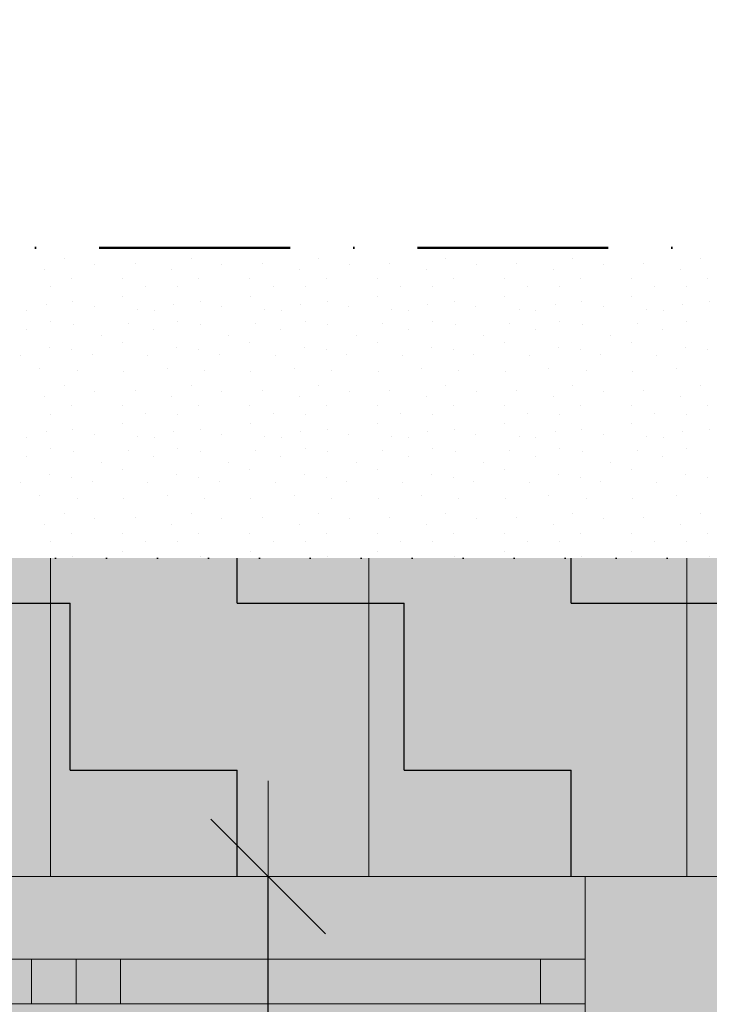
# Model space of a CAD drawing. Header units: millimetres. Extents: x -211955 to 157391, y -241491 to 94238.
# Tile 41 of 138: x -12942 to -11858, y -45780 to -44233. Entities that reach past the tile are written whole.
import ezdxf

# ---------------------------------------------------------------- set-up
doc = ezdxf.new("R2010")
doc.units = ezdxf.units.MM
doc.header["$PDMODE"] = 65
doc.linetypes.add('Cerchovana_1', pattern=[500, 300, -100, 0, -100])
doc.linetypes.add('Teckovana 0.5x_2', pattern=[80, 0, -80])
for name, color, linetype, lineweight in [('XR$2$PŮDORYS 1.NP - STÁVAJÍCÍ_1', 7, 'Continuous', 25), ('XR$3$SITUACE - BOURÁNÍ_1', 7, 'Continuous', 25), ('XR$4$SITUACE - BOURÁNÍ - KOTY_1', 7, 'Continuous', 25)]:
    doc.layers.add(name, color=color, linetype=linetype, lineweight=lineweight)
doc.styles.add('ARIALNARROW', font='ARIALN.TTF')
doc.dimstyles.new('DIMSTYLE_4', dxfattribs={"dimtxt": 250, "dimasz": 300, "dimexe": 0, "dimexo": 0, "dimgap": 125, "dimtad": 2, "dimlfac": 0.001, "dimrnd": 0.05, "dimzin": 4, "dimdsep": 46, "dimtxsty": 'ARIALNARROW', "dimblk1": 'ALL_ML_STRICH', "dimblk2": 'ALL_ML_STRICH', "dimsah": 1, "dimcen": 0, "dimclrd": 6, "dimclre": 6, "dimclrt": 6, "dimadec": 0, "dimazin": 0, "dimtfac": 1, "dimtdec": 0, "dimtix": 1, "dimtmove": 2, "dimatfit": 3, "dimfxl": 0, "dimtzin": 0, "dimlwd": 0, "dimlwe": 18, "dimarcsym": 0})
doc.dimstyles.new('DIMSTYLE_5', dxfattribs={"dimtxt": 250, "dimasz": 300, "dimexe": 0, "dimexo": 0, "dimgap": 125, "dimtad": 2, "dimlfac": 0.001, "dimrnd": 0.05, "dimzin": 4, "dimdsep": 46, "dimtxsty": 'ARIALNARROW', "dimblk1": 'ALL_ML_STRICH', "dimblk2": 'ALL_ML_STRICH', "dimsah": 1, "dimcen": 0, "dimclrd": 6, "dimclre": 6, "dimclrt": 6, "dimadec": 0, "dimazin": 0, "dimtfac": 1, "dimtdec": 0, "dimtix": 1, "dimtmove": 2, "dimatfit": 3, "dimfxl": 0, "dimtvp": 1.2, "dimtzin": 0, "dimlwd": 0, "dimlwe": 18, "dimarcsym": 0})

# ---------------------------------------------------------------- blocks, each defined once
blk = doc.blocks.new('VZOR_0')
at = {"layer": 'XR$3$SITUACE - BOURÁNÍ_1', "color": 204, "linetype": 'Continuous', "lineweight": 13}
for p, q in [((-12872, -44608.4), (-12872, -44608.4)), ((-12760.4, -44615.6), (-12760.4, -44615.6)), ((-12672, -44608.4), (-12672, -44608.4)), ((-12560.4, -44615.6), (-12560.4, -44615.6)), ((-12472, -44608.4), (-12472, -44608.4)), ((-12360.4, -44615.6), (-12360.4, -44615.6)), ((-12272, -44608.4), (-12272, -44608.4)), ((-12160.4, -44615.6), (-12160.4, -44615.6)), ((-12072, -44608.4), (-12072, -44608.4)), ((-11960.4, -44615.6), (-11960.4, -44615.6)), ((-11872, -44608.4), (-11872, -44608.4)), ((-12902.6, -44625.8), (-12902.6, -44625.8)), ((-12823.8, -44617.2), (-12823.8, -44617.2)), ((-12702.6, -44625.8), (-12702.6, -44625.8)), ((-12623.8, -44617.2), (-12623.8, -44617.2)), ((-12502.6, -44625.8), (-12502.6, -44625.8)), ((-12423.8, -44617.2), (-12423.8, -44617.2)), ((-12302.6, -44625.8), (-12302.6, -44625.8)), ((-12223.8, -44617.2), (-12223.8, -44617.2)), ((-12102.6, -44625.8), (-12102.6, -44625.8)), ((-12023.8, -44617.2), (-12023.8, -44617.2)), ((-11902.6, -44625.8), (-11902.6, -44625.8)), ((-12860, -44640), (-12860, -44640)), ((-12780, -44640), (-12780, -44640)), ((-12660, -44640), (-12660, -44640)), ((-12580, -44640), (-12580, -44640)), ((-12460, -44640), (-12460, -44640)), ((-12380, -44640), (-12380, -44640)), ((-12260, -44640), (-12260, -44640)), ((-12180, -44640), (-12180, -44640)), ((-12060, -44640), (-12060, -44640)), ((-11980, -44640), (-11980, -44640)), ((-11860, -44640), (-11860, -44640)), ((-12893.2, -44653), (-12893.2, -44653)), ((-12743.2, -44652.4), (-12743.2, -44652.4)), ((-12693.2, -44653), (-12693.2, -44653)), ((-12543.2, -44652.4), (-12543.2, -44652.4)), ((-12493.2, -44653), (-12493.2, -44653)), ((-12343.2, -44652.4), (-12343.2, -44652.4)), ((-12293.2, -44653), (-12293.2, -44653)), ((-12143.2, -44652.4), (-12143.2, -44652.4)), ((-12093.2, -44653), (-12093.2, -44653)), ((-11943.2, -44652.4), (-11943.2, -44652.4)), ((-11893.2, -44653), (-11893.2, -44653)), ((-12858.2, -44676.4), (-12858.2, -44676.4)), ((-12779.4, -44668), (-12779.4, -44668)), ((-12658.2, -44676.4), (-12658.2, -44676.4)), ((-12579.4, -44668), (-12579.4, -44668)), ((-12458.2, -44676.4), (-12458.2, -44676.4)), ((-12379.4, -44668), (-12379.4, -44668)), ((-12258.2, -44676.4), (-12258.2, -44676.4)), ((-12179.4, -44668), (-12179.4, -44668)), ((-12058.2, -44676.4), (-12058.2, -44676.4)), ((-11979.4, -44668), (-11979.4, -44668)), ((-11858.2, -44676.4), (-11858.2, -44676.4)), ((-12930.2, -44690), (-12930.2, -44690)), ((-12900, -44680), (-12900, -44680)), ((-12824.6, -44684.6), (-12824.6, -44684.6)), ((-12756.6, -44687.8), (-12756.6, -44687.8)), ((-12730.2, -44690), (-12730.2, -44690)), ((-12700, -44680), (-12700, -44680)), ((-12624.6, -44684.6), (-12624.6, -44684.6)), ((-12556.6, -44687.8), (-12556.6, -44687.8)), ((-12530.2, -44690), (-12530.2, -44690)), ((-12500, -44680), (-12500, -44680)), ((-12424.6, -44684.6), (-12424.6, -44684.6)), ((-12356.6, -44687.8), (-12356.6, -44687.8)), ((-12330.2, -44690), (-12330.2, -44690)), ((-12300, -44680), (-12300, -44680)), ((-12224.6, -44684.6), (-12224.6, -44684.6)), ((-12156.6, -44687.8), (-12156.6, -44687.8)), ((-12130.2, -44690), (-12130.2, -44690)), ((-12100, -44680), (-12100, -44680)), ((-12024.6, -44684.6), (-12024.6, -44684.6)), ((-11956.6, -44687.8), (-11956.6, -44687.8)), ((-11930.2, -44690), (-11930.2, -44690)), ((-11900, -44680), (-11900, -44680)), ((-12893, -44707), (-12893, -44707)), ((-12693, -44707), (-12693, -44707)), ((-12493, -44707), (-12493, -44707)), ((-12293, -44707), (-12293, -44707)), ((-12093, -44707), (-12093, -44707)), ((-11893, -44707), (-11893, -44707)), ((-12931.2, -44719.8), (-12931.2, -44719.8)), ((-12857.2, -44711.8), (-12857.2, -44711.8)), ((-12771.2, -44710.4), (-12771.2, -44710.4)), ((-12731.2, -44719.8), (-12731.2, -44719.8)), ((-12657.2, -44711.8), (-12657.2, -44711.8)), ((-12571.2, -44710.4), (-12571.2, -44710.4)), ((-12531.2, -44719.8), (-12531.2, -44719.8)), ((-12457.2, -44711.8), (-12457.2, -44711.8)), ((-12371.2, -44710.4), (-12371.2, -44710.4)), ((-12331.2, -44719.8), (-12331.2, -44719.8)), ((-12257.2, -44711.8), (-12257.2, -44711.8)), ((-12171.2, -44710.4), (-12171.2, -44710.4)), ((-12131.2, -44719.8), (-12131.2, -44719.8)), ((-12057.2, -44711.8), (-12057.2, -44711.8)), ((-11971.2, -44710.4), (-11971.2, -44710.4)), ((-11931.2, -44719.8), (-11931.2, -44719.8)), ((-12813, -44729.6), (-12813, -44729.6)), ((-12780, -44740), (-12780, -44740)), ((-12613, -44729.6), (-12613, -44729.6)), ((-12580, -44740), (-12580, -44740)), ((-12413, -44729.6), (-12413, -44729.6)), ((-12380, -44740), (-12380, -44740)), ((-12213, -44729.6), (-12213, -44729.6)), ((-12180, -44740), (-12180, -44740)), ((-12013, -44729.6), (-12013, -44729.6)), ((-11980, -44740), (-11980, -44740)), ((-12894.6, -44748.4), (-12894.6, -44748.4)), ((-12860.2, -44751.8), (-12860.2, -44751.8)), ((-12694.6, -44748.4), (-12694.6, -44748.4)), ((-12660.2, -44751.8), (-12660.2, -44751.8)), ((-12494.6, -44748.4), (-12494.6, -44748.4)), ((-12460.2, -44751.8), (-12460.2, -44751.8)), ((-12294.6, -44748.4), (-12294.6, -44748.4)), ((-12260.2, -44751.8), (-12260.2, -44751.8)), ((-12094.6, -44748.4), (-12094.6, -44748.4)), ((-12060.2, -44751.8), (-12060.2, -44751.8)), ((-11894.6, -44748.4), (-11894.6, -44748.4)), ((-11860.2, -44751.8), (-11860.2, -44751.8)), ((-12940, -44760), (-12940, -44760)), ((-12828, -44758.6), (-12828, -44758.6)), ((-12740, -44760), (-12740, -44760)), ((-12628, -44758.6), (-12628, -44758.6)), ((-12540, -44760), (-12540, -44760)), ((-12428, -44758.6), (-12428, -44758.6)), ((-12340, -44760), (-12340, -44760)), ((-12228, -44758.6), (-12228, -44758.6)), ((-12140, -44760), (-12140, -44760)), ((-12028, -44758.6), (-12028, -44758.6)), ((-11940, -44760), (-11940, -44760)), ((-12909.8, -44780.8), (-12909.8, -44780.8)), ((-12851.2, -44784.8), (-12851.2, -44784.8)), ((-12778.2, -44786), (-12778.2, -44786)), ((-12709.8, -44780.8), (-12709.8, -44780.8)), ((-12651.2, -44784.8), (-12651.2, -44784.8)), ((-12578.2, -44786), (-12578.2, -44786)), ((-12509.8, -44780.8), (-12509.8, -44780.8)), ((-12451.2, -44784.8), (-12451.2, -44784.8)), ((-12378.2, -44786), (-12378.2, -44786)), ((-12309.8, -44780.8), (-12309.8, -44780.8)), ((-12251.2, -44784.8), (-12251.2, -44784.8)), ((-12178.2, -44786), (-12178.2, -44786)), ((-12109.8, -44780.8), (-12109.8, -44780.8)), ((-12051.2, -44784.8), (-12051.2, -44784.8)), ((-11978.2, -44786), (-11978.2, -44786)), ((-11909.8, -44780.8), (-11909.8, -44780.8)), ((-12872, -44808.4), (-12872, -44808.4)), ((-12823.8, -44817.2), (-12823.8, -44817.2)), ((-12760.4, -44815.6), (-12760.4, -44815.6)), ((-12672, -44808.4), (-12672, -44808.4)), ((-12623.8, -44817.2), (-12623.8, -44817.2)), ((-12560.4, -44815.6), (-12560.4, -44815.6)), ((-12472, -44808.4), (-12472, -44808.4)), ((-12423.8, -44817.2), (-12423.8, -44817.2)), ((-12360.4, -44815.6), (-12360.4, -44815.6)), ((-12272, -44808.4), (-12272, -44808.4)), ((-12223.8, -44817.2), (-12223.8, -44817.2)), ((-12160.4, -44815.6), (-12160.4, -44815.6)), ((-12072, -44808.4), (-12072, -44808.4)), ((-12023.8, -44817.2), (-12023.8, -44817.2)), ((-11960.4, -44815.6), (-11960.4, -44815.6)), ((-11872, -44808.4), (-11872, -44808.4)), ((-12902.6, -44825.8), (-12902.6, -44825.8)), ((-12702.6, -44825.8), (-12702.6, -44825.8)), ((-12502.6, -44825.8), (-12502.6, -44825.8)), ((-12302.6, -44825.8), (-12302.6, -44825.8)), ((-12102.6, -44825.8), (-12102.6, -44825.8)), ((-11902.6, -44825.8), (-11902.6, -44825.8)), ((-12860, -44840), (-12860, -44840)), ((-12780, -44840), (-12780, -44840)), ((-12660, -44840), (-12660, -44840)), ((-12580, -44840), (-12580, -44840)), ((-12460, -44840), (-12460, -44840)), ((-12380, -44840), (-12380, -44840)), ((-12260, -44840), (-12260, -44840)), ((-12180, -44840), (-12180, -44840)), ((-12060, -44840), (-12060, -44840)), ((-11980, -44840), (-11980, -44840)), ((-11860, -44840), (-11860, -44840)), ((-12893.2, -44853), (-12893.2, -44853)), ((-12743.2, -44852.4), (-12743.2, -44852.4)), ((-12693.2, -44853), (-12693.2, -44853)), ((-12543.2, -44852.4), (-12543.2, -44852.4)), ((-12493.2, -44853), (-12493.2, -44853)), ((-12343.2, -44852.4), (-12343.2, -44852.4)), ((-12293.2, -44853), (-12293.2, -44853)), ((-12143.2, -44852.4), (-12143.2, -44852.4)), ((-12093.2, -44853), (-12093.2, -44853)), ((-11943.2, -44852.4), (-11943.2, -44852.4)), ((-11893.2, -44853), (-11893.2, -44853)), ((-12858.2, -44876.4), (-12858.2, -44876.4)), ((-12779.4, -44868), (-12779.4, -44868)), ((-12658.2, -44876.4), (-12658.2, -44876.4)), ((-12579.4, -44868), (-12579.4, -44868)), ((-12458.2, -44876.4), (-12458.2, -44876.4)), ((-12379.4, -44868), (-12379.4, -44868)), ((-12258.2, -44876.4), (-12258.2, -44876.4)), ((-12179.4, -44868), (-12179.4, -44868)), ((-12058.2, -44876.4), (-12058.2, -44876.4)), ((-11979.4, -44868), (-11979.4, -44868)), ((-11858.2, -44876.4), (-11858.2, -44876.4)), ((-12930.2, -44890), (-12930.2, -44890)), ((-12900, -44880), (-12900, -44880)), ((-12824.6, -44884.6), (-12824.6, -44884.6)), ((-12756.6, -44887.8), (-12756.6, -44887.8)), ((-12730.2, -44890), (-12730.2, -44890)), ((-12700, -44880), (-12700, -44880)), ((-12624.6, -44884.6), (-12624.6, -44884.6)), ((-12556.6, -44887.8), (-12556.6, -44887.8)), ((-12530.2, -44890), (-12530.2, -44890)), ((-12500, -44880), (-12500, -44880)), ((-12424.6, -44884.6), (-12424.6, -44884.6)), ((-12356.6, -44887.8), (-12356.6, -44887.8)), ((-12330.2, -44890), (-12330.2, -44890)), ((-12300, -44880), (-12300, -44880)), ((-12224.6, -44884.6), (-12224.6, -44884.6)), ((-12156.6, -44887.8), (-12156.6, -44887.8)), ((-12130.2, -44890), (-12130.2, -44890)), ((-12100, -44880), (-12100, -44880)), ((-12024.6, -44884.6), (-12024.6, -44884.6)), ((-11956.6, -44887.8), (-11956.6, -44887.8)), ((-11930.2, -44890), (-11930.2, -44890)), ((-11900, -44880), (-11900, -44880)), ((-12893, -44907), (-12893, -44907)), ((-12771.2, -44910.4), (-12771.2, -44910.4)), ((-12693, -44907), (-12693, -44907)), ((-12571.2, -44910.4), (-12571.2, -44910.4)), ((-12493, -44907), (-12493, -44907)), ((-12371.2, -44910.4), (-12371.2, -44910.4)), ((-12293, -44907), (-12293, -44907)), ((-12171.2, -44910.4), (-12171.2, -44910.4)), ((-12093, -44907), (-12093, -44907)), ((-11971.2, -44910.4), (-11971.2, -44910.4)), ((-11893, -44907), (-11893, -44907)), ((-12931.2, -44919.8), (-12931.2, -44919.8)), ((-12857.2, -44911.8), (-12857.2, -44911.8)), ((-12731.2, -44919.8), (-12731.2, -44919.8)), ((-12657.2, -44911.8), (-12657.2, -44911.8)), ((-12531.2, -44919.8), (-12531.2, -44919.8)), ((-12457.2, -44911.8), (-12457.2, -44911.8)), ((-12331.2, -44919.8), (-12331.2, -44919.8)), ((-12257.2, -44911.8), (-12257.2, -44911.8)), ((-12131.2, -44919.8), (-12131.2, -44919.8)), ((-12057.2, -44911.8), (-12057.2, -44911.8)), ((-11931.2, -44919.8), (-11931.2, -44919.8)), ((-12813, -44929.6), (-12813, -44929.6)), ((-12780, -44940), (-12780, -44940)), ((-12613, -44929.6), (-12613, -44929.6)), ((-12580, -44940), (-12580, -44940)), ((-12413, -44929.6), (-12413, -44929.6)), ((-12380, -44940), (-12380, -44940)), ((-12213, -44929.6), (-12213, -44929.6)), ((-12180, -44940), (-12180, -44940)), ((-12013, -44929.6), (-12013, -44929.6)), ((-11980, -44940), (-11980, -44940)), ((-12894.6, -44948.4), (-12894.6, -44948.4)), ((-12860.2, -44951.8), (-12860.2, -44951.8)), ((-12694.6, -44948.4), (-12694.6, -44948.4)), ((-12660.2, -44951.8), (-12660.2, -44951.8)), ((-12494.6, -44948.4), (-12494.6, -44948.4)), ((-12460.2, -44951.8), (-12460.2, -44951.8)), ((-12294.6, -44948.4), (-12294.6, -44948.4)), ((-12260.2, -44951.8), (-12260.2, -44951.8)), ((-12094.6, -44948.4), (-12094.6, -44948.4)), ((-12060.2, -44951.8), (-12060.2, -44951.8)), ((-11894.6, -44948.4), (-11894.6, -44948.4)), ((-11860.2, -44951.8), (-11860.2, -44951.8)), ((-12940, -44960), (-12940, -44960)), ((-12828, -44958.6), (-12828, -44958.6)), ((-12740, -44960), (-12740, -44960)), ((-12628, -44958.6), (-12628, -44958.6)), ((-12540, -44960), (-12540, -44960)), ((-12428, -44958.6), (-12428, -44958.6)), ((-12340, -44960), (-12340, -44960)), ((-12228, -44958.6), (-12228, -44958.6)), ((-12140, -44960), (-12140, -44960)), ((-12028, -44958.6), (-12028, -44958.6)), ((-11940, -44960), (-11940, -44960)), ((-12909.8, -44980.8), (-12909.8, -44980.8)), ((-12851.2, -44984.8), (-12851.2, -44984.8)), ((-12778.2, -44986), (-12778.2, -44986)), ((-12709.8, -44980.8), (-12709.8, -44980.8)), ((-12651.2, -44984.8), (-12651.2, -44984.8)), ((-12578.2, -44986), (-12578.2, -44986)), ((-12509.8, -44980.8), (-12509.8, -44980.8)), ((-12451.2, -44984.8), (-12451.2, -44984.8)), ((-12378.2, -44986), (-12378.2, -44986)), ((-12309.8, -44980.8), (-12309.8, -44980.8)), ((-12251.2, -44984.8), (-12251.2, -44984.8)), ((-12178.2, -44986), (-12178.2, -44986)), ((-12109.8, -44980.8), (-12109.8, -44980.8)), ((-12051.2, -44984.8), (-12051.2, -44984.8)), ((-11978.2, -44986), (-11978.2, -44986)), ((-11909.8, -44980.8), (-11909.8, -44980.8)), ((-12872, -45008.4), (-12872, -45008.4)), ((-12823.8, -45017.2), (-12823.8, -45017.2)), ((-12760.4, -45015.6), (-12760.4, -45015.6)), ((-12672, -45008.4), (-12672, -45008.4)), ((-12623.8, -45017.2), (-12623.8, -45017.2)), ((-12560.4, -45015.6), (-12560.4, -45015.6)), ((-12472, -45008.4), (-12472, -45008.4)), ((-12423.8, -45017.2), (-12423.8, -45017.2)), ((-12360.4, -45015.6), (-12360.4, -45015.6)), ((-12272, -45008.4), (-12272, -45008.4)), ((-12223.8, -45017.2), (-12223.8, -45017.2)), ((-12160.4, -45015.6), (-12160.4, -45015.6)), ((-12072, -45008.4), (-12072, -45008.4)), ((-12023.8, -45017.2), (-12023.8, -45017.2)), ((-11960.4, -45015.6), (-11960.4, -45015.6)), ((-11872, -45008.4), (-11872, -45008.4)), ((-12902.6, -45025.8), (-12902.6, -45025.8)), ((-12702.6, -45025.8), (-12702.6, -45025.8)), ((-12502.6, -45025.8), (-12502.6, -45025.8)), ((-12302.6, -45025.8), (-12302.6, -45025.8)), ((-12102.6, -45025.8), (-12102.6, -45025.8)), ((-11902.6, -45025.8), (-11902.6, -45025.8)), ((-12860, -45040), (-12860, -45040)), ((-12780, -45040), (-12780, -45040)), ((-12660, -45040), (-12660, -45040)), ((-12580, -45040), (-12580, -45040)), ((-12460, -45040), (-12460, -45040)), ((-12380, -45040), (-12380, -45040)), ((-12260, -45040), (-12260, -45040)), ((-12180, -45040), (-12180, -45040)), ((-12060, -45040), (-12060, -45040)), ((-11980, -45040), (-11980, -45040)), ((-11860, -45040), (-11860, -45040)), ((-12893.2, -45053), (-12893.2, -45053)), ((-12743.2, -45052.4), (-12743.2, -45052.4)), ((-12693.2, -45053), (-12693.2, -45053)), ((-12543.2, -45052.4), (-12543.2, -45052.4)), ((-12493.2, -45053), (-12493.2, -45053)), ((-12343.2, -45052.4), (-12343.2, -45052.4)), ((-12293.2, -45053), (-12293.2, -45053)), ((-12143.2, -45052.4), (-12143.2, -45052.4)), ((-12093.2, -45053), (-12093.2, -45053)), ((-11943.2, -45052.4), (-11943.2, -45052.4)), ((-11893.2, -45053), (-11893.2, -45053)), ((-12858.2, -45076.4), (-12858.2, -45076.4)), ((-12779.4, -45068), (-12779.4, -45068)), ((-12658.2, -45076.4), (-12658.2, -45076.4)), ((-12579.4, -45068), (-12579.4, -45068)), ((-12458.2, -45076.4), (-12458.2, -45076.4)), ((-12379.4, -45068), (-12379.4, -45068)), ((-12258.2, -45076.4), (-12258.2, -45076.4)), ((-12179.4, -45068), (-12179.4, -45068)), ((-12058.2, -45076.4), (-12058.2, -45076.4)), ((-11979.4, -45068), (-11979.4, -45068)), ((-11858.2, -45076.4), (-11858.2, -45076.4))]:
    blk.add_line(p, q, dxfattribs=at)
blk = doc.blocks.new('ALL_ML_STRICH')
at = {"color": 0, "linetype": 'ByBlock', "lineweight": -2}
for p, q in [((0, -0.5), (0, 0.5)), ((-0.3, -0.3), (0.3, 0.3)), ((-1, 0), (0.5, 0))]:
    blk.add_line(p, q, dxfattribs=at)
blk = doc.blocks.new('*D20')
at = {"layer": 'DEFPOINTS', "color": 6, "linetype": 'Continuous', "lineweight": 18}
for p in [(-17893, -40830.5), (-11463, -45578.9), (-17893, -45638.1)]:
    blk.add_point(p, dxfattribs=at)
at = {"layer": 'XR$4$SITUACE - BOURÁNÍ - KOTY_1', "color": 6, "linetype": 'Continuous', "lineweight": -2}
for p, q in [((-17893, -42678.5), (-17893, -40830.5)), ((-17893, -40830.5), (-11463, -40830.5)), ((-11463, -42748.8), (-11463, -40830.5))]:
    blk.add_line(p, q, dxfattribs=at)
at = {"layer": 'XR$4$SITUACE - BOURÁNÍ - KOTY_1', "color": 6, "linetype": 'Continuous', "lineweight": 18, "xscale": 300, "yscale": 300, "zscale": 300, "rotation": 180}
blk.add_blockref('ALL_ML_STRICH', (-17893, -40830.5), dxfattribs=at)
at = {"layer": 'XR$4$SITUACE - BOURÁNÍ - KOTY_1', "color": 6, "linetype": 'Continuous', "lineweight": 18, "xscale": 300, "yscale": 300, "zscale": 300}
blk.add_blockref('ALL_ML_STRICH', (-11463, -40830.5), dxfattribs=at)
at = {"layer": 'XR$4$SITUACE - BOURÁNÍ - KOTY_1', "color": 6, "linetype": 'Continuous', "lineweight": 18, "insert": (-14634, -40605.5), "char_height": 250, "width": 811.429, "attachment_point": 5, "style": 'ARIALNARROW'}
blk.add_mtext('\\W0.81;\\A1;{6.45}', dxfattribs=at)
blk = doc.blocks.new('*D21')
at = {"layer": 'DEFPOINTS', "color": 6, "linetype": 'Continuous', "lineweight": 18}
for p in [(-11463, -40830.5), (-10963, -45078.9), (-11463, -45578.9)]:
    blk.add_point(p, dxfattribs=at)
at = {"layer": 'XR$4$SITUACE - BOURÁNÍ - KOTY_1', "color": 6, "linetype": 'Continuous', "lineweight": -2}
for p, q in [((-11463, -42748.8), (-11463, -40830.5)), ((-11463, -40830.5), (-10963, -40830.5)), ((-10963, -42754.3), (-10963, -40830.5))]:
    blk.add_line(p, q, dxfattribs=at)
at = {"layer": 'XR$4$SITUACE - BOURÁNÍ - KOTY_1', "color": 6, "linetype": 'Continuous', "lineweight": 18, "xscale": 300, "yscale": 300, "zscale": 300, "rotation": 180}
blk.add_blockref('ALL_ML_STRICH', (-11463, -40830.5), dxfattribs=at)
at = {"layer": 'XR$4$SITUACE - BOURÁNÍ - KOTY_1', "color": 6, "linetype": 'Continuous', "lineweight": 18, "xscale": 300, "yscale": 300, "zscale": 300}
blk.add_blockref('ALL_ML_STRICH', (-10963, -40830.5), dxfattribs=at)
at = {"layer": 'XR$4$SITUACE - BOURÁNÍ - KOTY_1', "color": 6, "linetype": 'Continuous', "lineweight": 18, "insert": (-11749, -40605.5), "char_height": 250, "width": 811.429, "attachment_point": 5, "style": 'ARIALNARROW'}
blk.add_mtext('\\W0.81;\\A1;{0.50}', dxfattribs=at)
blk = doc.blocks.new('*D72')
at = {"layer": 'DEFPOINTS', "color": 6, "linetype": 'Continuous', "lineweight": 18}
for p in [(-17893, -45578.9), (-11463, -47263.9), (-17893, -48791.9)]:
    blk.add_point(p, dxfattribs=at)
at = {"layer": 'XR$4$SITUACE - BOURÁNÍ - KOTY_1', "color": 6, "linetype": 'Continuous', "lineweight": -2}
for p, q in [((-11463, -48179.2), (-11463, -48791.9)), ((-17893, -48669.3), (-17893, -48791.9)), ((-17893, -48791.9), (-11463, -48791.9))]:
    blk.add_line(p, q, dxfattribs=at)
at = {"layer": 'XR$4$SITUACE - BOURÁNÍ - KOTY_1', "color": 6, "linetype": 'Continuous', "lineweight": 18, "xscale": 300, "yscale": 300, "zscale": 300, "rotation": 180}
blk.add_blockref('ALL_ML_STRICH', (-17893, -48791.9), dxfattribs=at)
at = {"layer": 'XR$4$SITUACE - BOURÁNÍ - KOTY_1', "color": 6, "linetype": 'Continuous', "lineweight": 18, "xscale": 300, "yscale": 300, "zscale": 300}
blk.add_blockref('ALL_ML_STRICH', (-11463, -48791.9), dxfattribs=at)
at = {"layer": 'XR$4$SITUACE - BOURÁNÍ - KOTY_1', "color": 6, "linetype": 'Continuous', "lineweight": 18, "insert": (-14634, -48566.9), "char_height": 250, "width": 811.429, "attachment_point": 5, "style": 'ARIALNARROW'}
blk.add_mtext('\\W0.81;\\A1;{6.45}', dxfattribs=at)
blk = doc.blocks.new('*D77')
at = {"layer": 'DEFPOINTS', "color": 6, "linetype": 'Continuous', "lineweight": 18}
for p in [(-11463, -45578.9), (-12551.1, -47263.9), (-11463, -47263.9)]:
    blk.add_point(p, dxfattribs=at)
at = {"layer": 'XR$4$SITUACE - BOURÁNÍ - KOTY_1', "color": 6, "linetype": 'Continuous', "lineweight": -2}
for p, q in [((-12551.1, -45578.9), (-12551.1, -45578.9)), ((-12551.1, -47263.9), (-12551.1, -45578.9)), ((-11720.6, -47263.9), (-12551.1, -47263.9))]:
    blk.add_line(p, q, dxfattribs=at)
at = {"layer": 'XR$4$SITUACE - BOURÁNÍ - KOTY_1', "color": 6, "linetype": 'Continuous', "lineweight": 18, "xscale": 300, "yscale": 300, "zscale": 300}
for p, rotation in [((-12551.1, -45578.9), 90), ((-12551.1, -47263.9), 270)]:
    blk.add_blockref('ALL_ML_STRICH', p, dxfattribs=dict(at, rotation=rotation))
at = {"layer": 'XR$4$SITUACE - BOURÁNÍ - KOTY_1', "color": 6, "linetype": 'Continuous', "lineweight": 18, "insert": (-12776.1, -46377.4), "char_height": 250, "width": 811.429, "attachment_point": 5, "rotation": 90, "style": 'ARIALNARROW'}
blk.add_mtext('\\W0.81;\\A1;{1.70}', dxfattribs=at)

msp = doc.modelspace()

# ---------------------------------------------------------------- hatches: boundary and pattern name
at = {"layer": 'XR$2$PŮDORYS 1.NP - STÁVAJÍCÍ_1', "linetype": 'Continuous', "lineweight": 25}
msp.add_hatch(color=9, dxfattribs=at).paths.add_polyline_path([(-17892.983, -57703.892), (-1182.983, -57703.892), (-1182.983, -59773.892), (6922.017, -59773.892), (6922.017, -57703.892), (23652.017, -57703.892), (23652.017, -45578.892), (17222.017, -45578.892), (17222.017, -47263.892), (-11462.983, -47263.892), (-11462.983, -45578.892), (-17892.983, -45578.892)])
at = {"layer": 'XR$3$SITUACE - BOURÁNÍ_1', "linetype": 'Continuous', "lineweight": 25}
msp.add_hatch(color=254, dxfattribs=at).paths.add_polyline_path([(-11382.983, -58203.892), (-11382.983, -57703.892), (-17892.983, -57703.892), (-17892.983, -45578.892), (-11462.983, -45578.892), (-11462.983, -47263.892), (371.998, -47267.804), (372.646, -46767.998), (-10962.983, -46763.892), (-10962.983, -45078.892), (-18392.983, -45078.892), (-18392.983, -58203.892)], flags=0)
h = msp.add_hatch(dxfattribs=at)
h.set_pattern_fill('VZOR', scale=262.5, style=0, pattern_type=2)
h.set_pattern_definition([(0, (525, 525), (262.5, 262.5), [262.5, -262.5]), (90, (525, 525), (-262.5, 262.5), [262.5, -262.5])])
h.paths.add_polyline_path([(-11382.983, -58203.892), (-11382.983, -57703.892), (-17892.983, -57703.892), (-17892.983, -45578.892), (-11462.983, -45578.892), (-11462.983, -47263.892), (371.998, -47267.804), (372.646, -46767.998), (-10962.983, -46763.892), (-10962.983, -45078.892), (-18392.983, -45078.892), (-18392.983, -58203.892)], flags=0)

# ---------------------------------------------------------------- linework, layer by layer
at = {"layer": 'XR$2$PŮDORYS 1.NP - STÁVAJÍCÍ_1', "color": 7, "linetype": 'Teckovana 0.5x_2', "lineweight": 25}
msp.add_line((-10962.983, -45078.892), (-18392.983, -45078.892), dxfattribs=at)
at = {"layer": 'XR$2$PŮDORYS 1.NP - STÁVAJÍCÍ_1', "color": 8, "linetype": 'Continuous', "lineweight": 13}
for p, q in [((-12892.983, -45578.892), (-12892.983, -45078.892)), ((-12392.983, -45578.892), (-12392.983, -45078.892)), ((-11892.983, -45578.892), (-11892.983, -45078.892))]:
    msp.add_line(p, q, dxfattribs=at)
at = {"layer": 'XR$2$PŮDORYS 1.NP - STÁVAJÍCÍ_1', "color": 251, "linetype": 'Continuous', "lineweight": 13}
for p, q in [((-12052.983, -45578.892), (-14452.983, -45578.892)), ((-12052.983, -45578.892), (-11462.983, -45578.892)), ((-12052.983, -46028.892), (-12052.983, -45578.892)), ((-12052.983, -45708.892), (-14452.983, -45708.892)), ((-12922.983, -45778.892), (-12922.983, -45708.892)), ((-12852.983, -45778.892), (-12852.983, -45708.892)), ((-12782.983, -45778.892), (-12782.983, -45708.892)), ((-12122.983, -45778.892), (-12122.983, -45708.892)), ((-12052.983, -45778.892), (-14452.983, -45778.892))]:
    msp.add_line(p, q, dxfattribs=at)
at = {"layer": 'XR$3$SITUACE - BOURÁNÍ_1', "color": 204, "linetype": 'Cerchovana_1', "lineweight": 50}
msp.add_line((-18817.849, -44591.677), (-10227.849, -44591.677), dxfattribs=at)

# ---------------------------------------------------------------- block references
at = {"layer": 'XR$3$SITUACE - BOURÁNÍ_1', "color": 204, "linetype": 'Continuous', "lineweight": 13}
msp.add_blockref('VZOR_0', (0, 0), dxfattribs=at)

# ---------------------------------------------------------------- dimensions: what is measured, and where the dimension line sits
at = {"layer": 'XR$4$SITUACE - BOURÁNÍ - KOTY_1', "color": 6, "linetype": 'Continuous', "lineweight": 18}
for base, p1, p2, dimstyle, picture, middle in [((-11462.983, -40830.484), (-17892.983, -42678.452), (-11462.983, -42748.84), 'DIMSTYLE_4', '*D20', (-14633.983, -40605.484)), ((-10962.983, -40830.484), (-11462.983, -42748.84), (-10962.983, -42754.314), 'DIMSTYLE_5', '*D21', (-11748.983, -40605.484)), ((-11462.983, -48791.892), (-17892.983, -48669.297), (-11462.983, -48179.202), 'DIMSTYLE_4', '*D72', (-14633.983, -48566.892))]:
    dim = msp.add_linear_dim(base=base, p1=p1, p2=p2, dimstyle=dimstyle, override={"dimpost": '<>', "dimclrd": 6, "dimclre": 6, "dimclrt": 6, "dimlwd": 0, "dimlwe": 18}, dxfattribs=at)
    dim.commit()
    dim.dimension.update_dxf_attribs({"geometry": picture, "text_midpoint": middle, "dimtype": 160})
dim = msp.add_linear_dim(base=(-12551.10026108, -45578.891607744), p1=(-11720.562372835, -47263.891607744), p2=(-12551.10026108, -45578.891607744), angle=90, dimstyle='DIMSTYLE_4', override={"dimpost": '<>', "dimclrd": 6, "dimclre": 6, "dimclrt": 6, "dimlwd": 0, "dimlwe": 18}, dxfattribs=at)
dim.commit()
dim.dimension.update_dxf_attribs({"geometry": '*D77', "text_midpoint": (-12776.10026108, -46377.391607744), "dimtype": 160})

doc.saveas('drawing.dxf')
